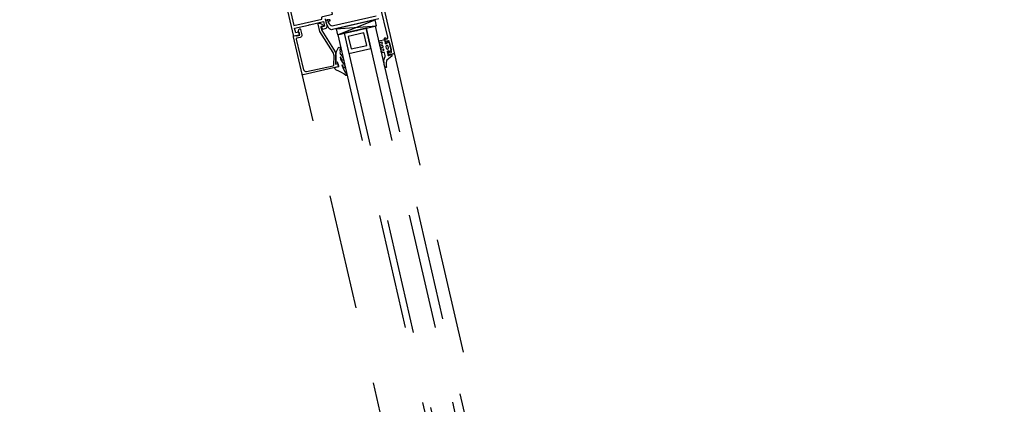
# Model space of a CAD drawing. Header units: centimetres. Extents: x -15121 to 17422, y -60492 to 0.
# Tile 143 of 256: x 2301 to 2363, y -30562 to -30537. Entities that reach past the tile are written whole.
import ezdxf

# ---------------------------------------------------------------- set-up
doc = ezdxf.new("R2010")
doc.units = ezdxf.units.CM
doc.header["$LTSCALE"] = 60
doc.linetypes.add('KRE-SR', pattern=[0.2, 0.12, -0.08])
for name, color, linetype in [('AIKA wymiarowanie ogólne rzut2', 7, 'Continuous'), ('BA_drz', 7, 'Continuous'), ('RI-PROFILE', 8, 'Continuous')]:
    doc.layers.add(name, color=color, linetype=linetype)
doc.styles.add('wymiar', font='txt.shx', dxfattribs={"width": 0.6})
doc.dimstyles.new('Dwudziestka', dxfattribs={"dimtxt": 7, "dimasz": 0.7, "dimexe": 5, "dimexo": 0, "dimgap": 2.5, "dimtad": 1, "dimtoh": 1, "dimdec": 3, "dimrnd": 0.5, "dimdsep": 46, "dimtxsty": 'wymiar', "dimblk": 'znacznik', "dimcen": 0, "dimdle": 5, "dimse1": 1, "dimse2": 1, "dimclrd": 256, "dimclre": 256, "dimclrt": 256, "dimadec": 0, "dimazin": 0, "dimtfac": 0.4, "dimtdec": 3, "dimtix": 1, "dimtofl": 0, "dimtmove": 2, "dimatfit": 3, "dimldrblk": 'znacznik', "dimfxl": 1, "dimtolj": 1, "dimarcsym": 0})

# ---------------------------------------------------------------- blocks, each defined once
blk = doc.blocks.new('PDKŁ')
for p, q in [((3.91, 12.5), (0.01, -12.5)), ((0.01, 12.5), (3.91, -12.5))]:
    blk.add_line(p, q)
blk.add_lwpolyline([(3.91, 12.5), (3.91, -12.5), (0, -12.5), (0, 12.5), (3.91, 12.5)])
blk = doc.blocks.new('drzwi90+50')
at = {"layer": 'RI-PROFILE', "linetype": 'KRE-SR'}
for p, q in [((-158.278, -12.671), (-158.278, -51.671)), ((-152.378, -51.671), (-152.378, -12.671))]:
    blk.add_line(p, q, dxfattribs=at)
at = {"layer": 'RI-PROFILE'}
for points in [[(-158.278, -2.571), (-158.278, -12.671, 0.414214), (-158.228, -12.721), (-157.948, -12.721, 0.414214), (-157.898, -12.671), (-157.898, -12.512, 0.99805), (-157.978, -12.511), (-157.978, -12.601), (-158.088, -12.601, -0.414214), (-158.138, -12.551), (-158.138, -11.891, -0.414214), (-158.088, -11.841), (-157.978, -11.841), (-157.978, -11.841), (-157.978, -11.931, 0.998176), (-157.898, -11.932), (-157.898, -11.661, 1.000716), (-157.978, -11.661), (-157.978, -11.721), (-158.048, -11.721, -0.414214), (-158.098, -11.671), (-158.098, -11.621), (-158.113, -11.621), (-158.098, -9.601, -0.412055)], [(-152.378, -5.171), (-152.378, -10.171, -0.414214), (-152.428, -10.221), (-152.737, -10.221), (-152.776, -10.154, -0.199244), (-152.778, -10.138), (-152.76, -10.071), (-152.558, -10.071), (-152.558, -9.771), (-153.448, -9.771), (-153.478, -9.741), (-153.508, -9.771), (-154.418, -9.771), (-154.418, -10.071), (-154.198, -10.071, -0.577388), (-154.181, -10.101), (-154.25, -10.221), (-154.416, -10.221, -0.414214), (-154.578, -10.059), (-154.578, -9.631)], [(-157.819, -10.386), (-154.848, -10.386, 0.362129), (-154.655, -10.239), (-154.584, -9.982), (-154.572, -9.949), (-154.572, -9.914), (-154.572, -9.681, 0.99031)], [(-154.663, -9.681), (-154.663, -9.726), (-154.773, -9.726, 1.11146), (-154.773, -9.826), (-154.7, -9.826, -0.655905), (-154.681, -9.852), (-154.732, -9.992, -0.31307), (-154.967, -10.156), (-157.699, -10.156, -0.342952)], [(-157.868, -12.285, -0.855905), (-158.014, -12.285), (-158.014, -12.167, -0.885646), (-157.868, -12.167), (-157.868, -12.285)]]:
    blk.add_lwpolyline(points, format="xyb", dxfattribs=at)
for points in [[(-155.193, -8.823), (-155.193, -5.329, 0.33408), (-155.063, -5.156), (-155.063, -4.701), (-153.113, -4.701), (-153.113, -5.051, 0.414214), (-152.963, -5.201), (-152.558, -5.201), (-152.558, -9.591), (-154.349, -9.591), (-154.349, -9.551, 0.414214), (-154.449, -9.451), (-155.063, -9.451), (-155.063, -9.451), (-155.063, -8.996, 0.333959)], [(-154.38, -12.591, -0.287858), (-154.425, -12.564), (-154.578, -11.993), (-154.578, -11.795), (-154.058, -10.315), (-154.058, -9.856, 0.459407), (-154.119, -9.806, 0.329042), (-154.357, -10.071), (-154.282, -10.071, 0.256151), (-154.245, -10.054), (-154.236, -10.044, -0.632112), (-154.178, -10.072), (-154.178, -10.295), (-154.698, -11.775), (-154.698, -12.009), (-154.637, -12.239), (-154.558, -12.531), (-154.698, -12.531), (-154.698, -12.671, 0.418945), (-154.648, -12.721), (-152.428, -12.721, 0.414214), (-152.378, -12.671), (-152.378, -10.271, 0.414214), (-152.428, -10.221), (-152.508, -10.221, 0.287257), (-152.543, -10.236), (-152.564, -10.257, -0.267249), (-152.599, -10.271), (-152.778, -10.271), (-152.778, -10.121), (-152.765, -10.121), (-152.733, -10.021), (-152.82, -9.871), (-152.848, -9.871), (-152.85, -9.871), (-152.851, -9.871, 0.454319), (-152.898, -9.921), (-152.898, -10.272, 0.462511), (-152.768, -10.402), (-152.559, -10.402, -0.416568), (-152.509, -10.452), (-152.525, -12.425, -0.405463), (-152.673, -12.574)], [(-155.077, -12.209), (-155.09, -12.298, 1), (-155.023, -12.368, 0.221584), (-154.996, -12.339), (-154.974, -12.249), (-154.95, -12.183), (-154.94, -12.174), (-154.923, -12.176, -0.175319), (-155.057, -12.64), (-155.089, -12.749), (-155.086, -12.801, 1), (-155.036, -12.878, 0.317302), (-154.996, -12.844), (-154.986, -12.769), (-154.956, -12.691), (-154.951, -12.679), (-154.938, -12.678), (-154.925, -12.678, -0.074745), (-155.087, -13.314, 1), (-155.038, -13.376, 0.20561), (-155.021, -13.359, -0.095737), (-154.519, -12.916, 0.250819), (-154.448, -12.721), (-154.698, -12.721), (-154.698, -12.488), (-154.698, -12.441), (-154.588, -12.441), (-154.602, -12.377), (-154.691, -12.009, 0.13918), (-154.966, -11.565, 0.962884), (-155.05, -11.65, -0.084626), (-155.003, -11.84, -0.323058), (-155.028, -12.054), (-155.047, -12.106), (-155.054, -12.123, 0.058863)], [(-157.698, -12.707), (-157.698, -12.523, -0.414214), (-157.678, -12.503), (-157.538, -12.503, 0.414214), (-157.518, -12.483), (-157.518, -12.403, 0.414214), (-157.538, -12.383), (-157.678, -12.383, -0.414214), (-157.698, -12.363), (-157.698, -12.303, -0.414214), (-157.678, -12.283), (-157.538, -12.283, 0.414214), (-157.518, -12.263), (-157.518, -12.183, 0.414214), (-157.538, -12.163), (-157.678, -12.163, -0.414214), (-157.698, -12.143), (-157.698, -12.083, -0.414214), (-157.678, -12.063), (-157.538, -12.063, 0.414208), (-157.518, -12.043), (-157.518, -11.963, 0.414219), (-157.538, -11.943), (-157.678, -11.943, -0.414214), (-157.698, -11.923), (-157.698, -11.863, -0.414214), (-157.678, -11.843), (-157.538, -11.843, 0.413901), (-157.518, -11.823), (-157.518, -11.743, 0.410424), (-157.538, -11.723), (-157.898, -11.723), (-157.898, -11.972), (-157.898, -11.972), (-157.987, -11.972), (-158.016, -11.921, 0.392584), (-158.053, -11.915), (-158.138, -12.001), (-158.138, -12.442), (-158.055, -12.526, 0.342583), (-158.023, -12.525), (-157.988, -12.473), (-157.898, -12.473), (-157.898, -12.743), (-158.118, -12.743), (-158.09, -12.838), (-157.742, -13.011, -0.146205), (-157.668, -13.138), (-157.65, -13.208), (-157.617, -13.369), (-157.609, -13.425, 0.694648), (-157.518, -13.391), (-157.518, -13.231), (-157.531, -13.119, 0.091297), (-157.612, -12.848), (-157.687, -12.755, -0.148233)]]:
    blk.add_lwpolyline(points, format="xyb", close=True, dxfattribs=at)
at = {"layer": 'RI-PROFILE', "linetype": 'KRE-SR'}
for points in [[(-156.919, -10.777), (-156.919, -53.567), (-157.519, -53.567), (-157.519, -10.777)], [(-155.519, -10.777), (-155.519, -53.567), (-155.119, -53.567), (-155.119, -10.777)]]:
    blk.add_lwpolyline(points, dxfattribs=at)
at = {"layer": 'RI-PROFILE'}
for points in [[(-155.519, -12.077), (-156.919, -12.077), (-156.919, -10.777), (-155.519, -10.777)], [(-156.719, -11.027), (-155.719, -11.027), (-155.719, -11.827), (-156.719, -11.827)]]:
    blk.add_lwpolyline(points, close=True, dxfattribs=at)
at = {"layer": 'RI-PROFILE', "linetype": 'KRE-SR'}
blk.add_arc((-159.965, -2.161), 57.465, 277.58629, 0.14685, dxfattribs=at)
at = {"layer": 'RI-PROFILE'}
for p in [(-154.663, -9.726), (-152.378, -10.221), (-152.378, -10.221), (-157.516, -10.772), (-156.316, -10.772), (-155.116, -10.772), (-158.138, -12.221), (-157.898, -11.972), (-158.278, -12.721), (-157.898, -12.721), (-157.898, -12.743), (-154.698, -12.721), (-154.698, -12.721)]:
    blk.add_point(p, dxfattribs=at)
at = {"layer": 'RI-PROFILE', "xscale": 0.0999999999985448, "yscale": 0.0999999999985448, "zscale": 0.0999999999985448, "rotation": 270}
blk.add_blockref('PDKŁ', (-156.333, -10.386), dxfattribs=at)
blk = doc.blocks.new('znacznik')
at = {"color": 0}
for points in [[(0, -5), (0, 5)], [(-4, 0), (4, 0)]]:
    blk.add_lwpolyline(points, dxfattribs=at)
at = {"color": 1}
blk.add_lwpolyline([(-2.121, -2.121), (2.121, 2.121)], dxfattribs=at)
blk = doc.blocks.new('*D5396')
at = {"layer": 'AIKA wymiarowanie ogólne rzut2', "lineweight": -2, "transparency": 16777216}
blk.add_line((2672.251, -30385.069), (2108.525, -30515.216), dxfattribs=at)
at = {"layer": 'Defpoints', "color": 0, "transparency": 16777216}
for p in [(2673.807, -30388.696), (2107.843, -30515.373), (2115.409, -30548.147)]:
    blk.add_point(p, dxfattribs=at)
at = {"layer": 'AIKA wymiarowanie ogólne rzut2', "linetype": 'ByBlock', "lineweight": -2, "transparency": 16777216, "xscale": 0.7, "yscale": 0.7, "zscale": 0.7}
for p, rotation in [((2672.933, -30384.912), 12.99999999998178), ((2107.843, -30515.373), 192.9999999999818)]:
    blk.add_blockref('znacznik', p, dxfattribs=dict(at, rotation=rotation))
at = {"layer": 'AIKA wymiarowanie ogólne rzut2', "transparency": 16777216, "insert": (2389.038, -30444.296), "char_height": 7, "attachment_point": 5, "rotation": 13, "style": 'wymiar'}
blk.add_mtext('\\A1;580', dxfattribs=at)

msp = doc.modelspace()

# ---------------------------------------------------------------- block references
at = {"layer": 'BA_drz', "xscale": -1, "rotation": 13.00000000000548}
msp.add_blockref('drzwi90+50', (2167.4961, -30562.8053), dxfattribs=at)

# ---------------------------------------------------------------- dimensions: what is measured, and where the dimension line sits
at = {"layer": 'AIKA wymiarowanie ogólne rzut2'}
dim = msp.add_linear_dim(base=(2107.84278, -30515.37311), p1=(2673.80659, -30388.69551), p2=(2115.40914, -30548.14659), angle=13, dimstyle='Dwudziestka', dxfattribs=at)
dim.commit()
dim.dimension.update_dxf_attribs({"geometry": '*D5396', "text_midpoint": (2389.03821, -30444.29621)})

doc.saveas('drawing.dxf')
